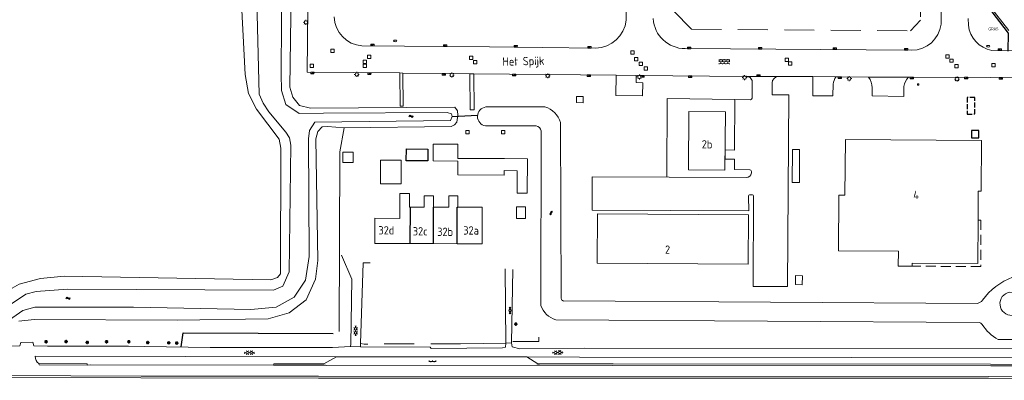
# Model space of a CAD drawing. Extents: x 168769 to 512904, y 516715 to 1559940.
# Tile 20 of 186: x 170962 to 171259, y 518053 to 518162. Entities that reach past the tile are written whole.
import ezdxf

# ---------------------------------------------------------------- set-up
doc = ezdxf.new("R2010")
doc.units = 0
doc.header["$MEASUREMENT"] = 0
for name, pattern in [('ACAD_ISO02W100', [15, 12, -3]), ('HIDDEN', [4.5, 3, -1.5]), ('LP', [14, 9, -5]), ('OVERBOUW', [2, 1.5, -0.5])]:
    doc.linetypes.add(name, pattern=pattern)
doc.layers.get('0').update_dxf_attribs({"linetype": 'CONTINUOUS'})
for name, color, linetype, lineweight in [('B01_HOOFDGEBOUW', 10, 'CONTINUOUS', 0), ('B02_bijgebouw', 12, 'CONTINUOUS', 0), ('B07_scheidingsmuur', 14, 'CONTINUOUS', 25), ('B17_Overbouw', 10, 'HIDDEN', 0), ('B51_Luifel', 7, 'OVERBOUW', 25), ('Q21_LANTAARNPAAL', 7, 'CONTINUOUS', 18), ('Q26_BOOM', 7, 'CONTINUOUS', 18), ('Q28_rioolput', 7, 'CONTINUOUS', 18), ('Q92_BRANDKRAAN', 7, 'CONTINUOUS', 0), ('Q96_STRAATKOLK', 7, 'CONTINUOUS', 0), ('Q97_TROTTOIRKOLK', 7, 'CONTINUOUS', 0), ('S01_symb_gesloten_verh', 7, 'CONTINUOUS', 0), ('S02_symb_open_verh', 7, 'CONTINUOUS', 13), ('T03_HEK', 34, 'CONTINUOUS', 0), ('T04_Haag', 72, 'CONTINUOUS', 0), ('T09_INSTEEKSLOOT', 72, 'CONTINUOUS', 0), ('T51_CULTUURSCHEIDING', 3, 'CONTINUOUS', 0), ('V00_kant_verharding', 252, 'CONTINUOUS', 0), ('V02_Kant_open_verh', 253, 'CONTINUOUS', 0), ('W00_KANT_WATER', 140, 'CONTINUOUS', 0)]:
    doc.layers.add(name, color=color, linetype=linetype, lineweight=lineweight)
for name, color, linetype in [('B14_dakrand_bijgebouw', 30, 'CONTINUOUS'), ('S05_Water', 132, 'CONTINUOUS'), ('T10_cultuurscheiding', 3, 'CONTINUOUS'), ('T20_TALUD', 34, 'CONTINUOUS'), ('W51_DUIKER', 4, 'ACAD_ISO02W100'), ('Z02_Huisnummer', 253, 'CONTINUOUS'), ('Z06_STRAATNAAM', 7, 'CONTINUOUS')]:
    doc.layers.add(name, color=color, linetype=linetype)
doc.styles.add('ISOCP', font='isocp.shx', dxfattribs={"height": 1.8})
doc.styles.get("Standard").update_dxf_attribs({"font": 'ISOB.SHX'})

# ---------------------------------------------------------------- blocks, each defined once
blk = doc.blocks.new('Q92')
at = {"color": 0}
blk.add_ellipse((0, 0), major_axis=(-0.991, 0), ratio=0.499983, start_param=1.570796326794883, end_param=7.853981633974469, dxfattribs=at)
blk = doc.blocks.new('Q26')
at = {"color": 0}
for p, q in [((-1, 0), (1, 0)), ((-0.7, 0.7), (0.7, -0.7)), ((0.7, 0.7), (-0.7, -0.7)), ((0, 1), (0, -1))]:
    blk.add_line(p, q, dxfattribs=at)
blk = doc.blocks.new('Q28')
at = {"color": 0}
blk.add_lwpolyline([(1, 1), (1, -1), (-1, -1), (-1, 1)], close=True, dxfattribs=at)
blk = doc.blocks.new('S016')
at = {"color": 0, "linetype": 'Continuous'}
for points in [[(0.01, -0.38), (2.65, 1.15)], [(2.65, -1.15), (0.01, 0.38)], [(5.07, -1.15), (1.09, 1.15)], [(1.09, -1.15), (5.07, 1.15)], [(6.16, -0.38), (3.51, 1.15)], [(3.51, -1.15), (6.16, 0.37)]]:
    blk.add_lwpolyline(points, dxfattribs=at)
blk = doc.blocks.new('S026')
for p, q in [((0, 0), (4.4, 0)), ((0.2, 0.5), (0.2, 0)), ((1.2, 0), (1.2, -0.5)), ((2.2, 0.5), (2.2, 0)), ((3.2, 0), (3.2, -0.5)), ((4.2, 0.5), (4.2, 0))]:
    blk.add_line(p, q)
blk = doc.blocks.new('S012')
at = {"color": 0}
for p, q in [((1.18, 2.05), (0, 0)), ((1.18, -2.05), (0, 0)), ((1.4, 0), (0.21, -2.05)), ((1.4, 0), (0.22, 2.05))]:
    blk.add_line(p, q, dxfattribs=at)
blk = doc.blocks.new('S05')
at = {"color": 0}
for p, q in [((0.08, 0.3), (0.38, 0.59)), ((0.11, -0.19), (0.41, 0.09)), ((0.38, 0.59), (0.68, 0.71)), ((0.41, 0.09), (0.71, 0.21)), ((0.68, 0.71), (1.01, 0.62)), ((0.71, 0.21), (1.02, 0.12)), ((1.01, 0.62), (1.33, 0.37)), ((1.02, 0.12), (1.36, -0.12)), ((1.33, 0.37), (1.66, 0.13)), ((1.66, 0.13), (1.97, 0.04)), ((1.97, 0.04), (2.28, 0.16)), ((2.28, 0.16), (2.58, 0.44)), ((1.36, -0.12), (1.68, -0.37)), ((1.68, -0.37), (2, -0.46)), ((2, -0.46), (2.31, -0.33)), ((2.31, -0.33), (2.61, -0.05))]:
    blk.add_line(p, q, dxfattribs=at)
blk = doc.blocks.new('S024')
at = {"color": 0}
for p, q in [((0, 1.2), (6.7, 1.2)), ((0, 0), (6.7, 0)), ((0.2, 1.2), (0.2, 0)), ((1.25, 1.5), (1.25, 1.2)), ((1.25, 0), (1.25, -1.2)), ((2.3, 1.2), (2.3, 0)), ((3.35, 1.5), (3.35, 1.2)), ((3.35, 0), (3.35, -1.2)), ((4.4, 1.2), (4.4, 0)), ((5.45, 1.5), (5.45, 1.2)), ((5.45, 0), (5.45, -1.2)), ((6.5, 1.2), (6.5, 0)), ((0, -1.2), (6.7, -1.2)), ((0.2, -1.2), (0.2, -1.5)), ((2.3, -1.2), (2.3, -1.5)), ((4.4, -1.2), (4.4, -1.5)), ((6.5, -1.2), (6.5, -1.5))]:
    blk.add_line(p, q, dxfattribs=at)
blk = doc.blocks.new('Q21')
at = {"color": 0}
for points in [[(-1.5, 0), (-1, 0)], [(-1.06, 1.06), (-0.71, 0.71)], [(0, 1.5), (0, 1)], [(1.06, 1.06), (0.71, 0.71)], [(1.5, 0), (1, 0)], [(-1.06, -1.06), (-0.71, -0.71)], [(0, -1.5), (0, -1)], [(1.06, -1.06), (0.71, -0.71)]]:
    blk.add_lwpolyline(points, dxfattribs=at)
blk.add_circle((0, 0), 1, dxfattribs=at)
blk = doc.blocks.new('Q97')
blk.add_hatch(color=256).paths.add_polyline_path([(-1, 1), (-1, 0), (1, 1)])
blk.add_line((1, 1), (-1, 0))
at = {"color": 0}
for points in [[(-1, 0), (-1, 1), (1, 1), (1, 0), (-1, 0)], [(0, 0.8), (0, 1)]]:
    blk.add_lwpolyline(points, dxfattribs=at)
blk = doc.blocks.new('Q96')
for p, q in [((-1, 0.88), (1, 0.88)), ((-1, 0.75), (1, 0.75)), ((-1, 0.63), (1, 0.63)), ((-1, 0.5), (1, 0.5)), ((-1, 0.38), (1, 0.38)), ((-1, 0.25), (1, 0.25)), ((-1, 0.12), (1, 0.12))]:
    blk.add_line(p, q)
at = {"color": 0}
blk.add_lwpolyline([(1, 1), (1, 0), (-1, 0), (-1, 1), (1, 1)], dxfattribs=at)

msp = doc.modelspace()

# ---------------------------------------------------------------- linework, layer by layer
at = {"layer": 'B01_HOOFDGEBOUW'}
for points in [[(171130.12, 518137.14), (171130.12, 518138.98), (171132.16, 518138.95), (171132.14, 518137.12), (171130.12, 518137.14)], [(171252.18, 518125.74), (171211.17, 518126.04), (171211.03, 518109.25), (171209.23, 518109.26), (171209.12, 518092.5), (171227.13, 518092.39), (171227.1, 518087.88), (171231.24, 518087.85)], [(171251.18, 518110.47), (171252.08, 518110.46), (171252.18, 518125.74)], [(171251.18, 518110.47), (171251.12, 518101.77)], [(171069.36, 518102.28), (171076.92, 518102.27), (171076.93, 518109.77), (171079.83, 518109.76), (171079.82, 518105.66), (171084.22, 518105.65), (171084.23, 518109.05), (171087.06, 518109.04)], [(171087.08, 518105.64), (171087.06, 518109.04)], [(171094.4, 518105.63), (171094.41, 518109.08), (171091.68, 518109.09), (171091.7, 518105.64)], [(171087.08, 518105.64), (171091.7, 518105.64)], [(171101.73, 518094.62), (171101.75, 518105.62), (171094.4, 518105.63)], [(171094.4, 518105.63), (171101.75, 518105.62)], [(171080.05, 518094.67), (171069.34, 518094.7), (171069.36, 518102.28)], [(171251.12, 518101.77), (171251.04, 518088.63)], [(171087.08, 518094.65), (171080.05, 518094.67)], [(171087.08, 518094.65), (171094.18, 518094.63)], [(171094.18, 518094.63), (171101.73, 518094.62)], [(171231.24, 518087.85), (171231.25, 518088.76), (171251.04, 518088.63)], [(171198.22, 518084.99), (171198.18, 518082.27), (171196.1, 518082.3), (171196.16, 518085.03), (171198.22, 518084.99)]]:
    msp.add_lwpolyline(points, dxfattribs=at)
for points in [[(171174.87, 518116.84), (171175.01, 518134.42), (171164, 518134.51), (171163.86, 518116.92)], [(171181.82, 518088.46), (171136.34, 518088.77), (171136.44, 518103.66), (171181.92, 518103.35)]]:
    msp.add_lwpolyline(points, close=True, dxfattribs=at)
at = {"layer": 'B02_bijgebouw'}
for points in [[(171233.3, 518142.43), (171233.28, 518142.84), (171232.87, 518142.83), (171232.89, 518142.42), (171233.3, 518142.43)], [(171062.82, 518122.23), (171059.7, 518122.23), (171059.7, 518119.13), (171062.82, 518119.13), (171062.82, 518122.23)], [(171108.39, 518120.33), (171094.37, 518120.36), (171094.38, 518124.62), (171086.98, 518124.64), (171086.92, 518119.57), (171094.36, 518119.51), (171094.35, 518115.36), (171108.38, 518115.33), (171108.38, 518116.68)], [(171108.39, 518120.33), (171115.34, 518120.24), (171115.31, 518109.84), (171112.29, 518109.91), (171112.29, 518116.63), (171108.38, 518116.68)], [(171112.08, 518105.76), (171114.78, 518105.75), (171114.77, 518102.2), (171112.08, 518102.21), (171112.08, 518105.76)]]:
    msp.add_lwpolyline(points, dxfattribs=at)
for points in [[(171197.3, 518113.03), (171197.35, 518123.03), (171195.17, 518123.04), (171195.12, 518113.04), (171197.3, 518113.03)], [(171071.06, 518112.65), (171077.27, 518112.65), (171077.26, 518119.82), (171071.05, 518119.82), (171071.06, 518112.65)]]:
    msp.add_lwpolyline(points, close=True, dxfattribs=at)
at = {"layer": 'B07_scheidingsmuur'}
for points in [[(171080.05, 518094.67), (171080.12, 518105.66)], [(171087.08, 518094.65), (171087.08, 518105.64)], [(171094.18, 518094.63), (171094.2, 518105.63)], [(171094.2, 518105.63), (171094.4, 518105.63)]]:
    msp.add_lwpolyline(points, dxfattribs=at)
at = {"layer": 'B14_dakrand_bijgebouw'}
for points in [[(171249.13, 518128.75), (171249.13, 518126.55), (171251.38, 518126.55), (171251.37, 518128.76), (171249.13, 518128.75)], [(171085.36, 518119.58), (171078.85, 518119.56), (171078.88, 518123.21), (171085.34, 518123.13), (171085.36, 518119.58)]]:
    msp.add_lwpolyline(points, dxfattribs=at)
at = {"layer": 'B17_Overbouw'}
for points in [[(171252.02, 518101.76), (171251.93, 518087.73), (171231.24, 518087.85)], [(171251.12, 518101.77), (171252.02, 518101.76)]]:
    msp.add_lwpolyline(points, dxfattribs=at)
at = {"layer": 'B51_Luifel'}
msp.add_lwpolyline([(171247.85, 518133.69), (171250.16, 518133.73), (171250.15, 518138.73), (171247.84, 518138.7), (171247.85, 518133.69)], dxfattribs=at)
at = {"layer": 'T03_HEK', "linetype": 'LP'}
for points in [[(171234.21, 518214), (171233.79, 518162.02), (171230.73, 518158.83)], [(171159.54, 518181.61), (171159.41, 518164.85), (171164.78, 518159.28), (171230.73, 518158.83)], [(171118.81, 518066.49), (171118.82, 518065.11), (171110.96, 518065.2)], [(171095.21, 518064.49), (171066.19, 518064.38), (171065.06, 518064.51)]]:
    msp.add_lwpolyline(points, dxfattribs=at)
at = {"layer": 'T04_Haag'}
for points in [[(171060.14, 518129.6), (171058.81, 518122.29), (171058.63, 518068.17)], [(171108.8, 518064.66), (171095.21, 518064.49)]]:
    msp.add_lwpolyline(points, dxfattribs=at)
at = {"layer": 'T09_INSTEEKSLOOT'}
for p, q in [((171102.81, 518135.84), (171120.61, 518135.88)), ((171125.32, 518131.13), (171125.51, 518078.13)), ((171117.99, 518130.15), (171102.71, 518130.11)), ((171119.4, 518076.01), (171119.46, 518128.64)), ((171126.19, 518077.36), (171250.97, 518076.61)), ((171251.47, 518070.88), (171123.87, 518071.68)), ((171456.05, 518065.29), (171257.2, 518065.76))]:
    msp.add_line(p, q, dxfattribs=at)
for points in [[(170946.32, 518072.42), (170948.74, 518072.95), (170950.79, 518074.19), (170956.51, 518079.25), (170962.18, 518082.39), (170968.6, 518084.13), (170975.78, 518084.86), (171038.04, 518083.73), (171040.07, 518084.45), (171040.93, 518085.59), (171041.06, 518123.43), (171040.55, 518126.12), (171033.75, 518135.18), (171031.34, 518139.92), (171030.28, 518145.62), (171028.86, 518172.86), (171028.76, 518230.24), (171027.95, 518233.16), (171026.6, 518234.66), (171025.16, 518235.25), (170965.28, 518236.27), (170959.47, 518238.39), (170951.73, 518244.5)], [(170962.1, 518071.29), (170966.75, 518071.77), (171009.76, 518071.58), (171037.24, 518072.01), (171043.51, 518073.77), (171048.66, 518077.71), (171051.45, 518083.98), (171052.2, 518089.61), (171051.54, 518126.25), (171052.18, 518128.48), (171053.5, 518129.83), (171055.05, 518129.97), (171060.14, 518129.6), (171092.33, 518129.99), (171093.39, 518130.49), (171094.05, 518131.31), (171094.37, 518133.34), (171094.3, 518134.66), (171093.42, 518135.79), (171049.95, 518135.44), (171046.62, 518136.32), (171044.61, 518138.78), (171043.75, 518141.86), (171045.08, 518234.65)]]:
    msp.add_lwpolyline(points, dxfattribs=at)
for centre, radius, start, end in [((171103.2, 518132.97), 2.9, 97.808, 260.2723), ((171118.59, 518129.17), 7.01, 16.1854, 73.1846), ((171117.56, 518128.27), 1.93, 11.1918, 77.2671), ((171268.36, 518066.2), 19.55, 110.4628, 144.4229), ((171126.6, 518078.41), 1.13, 194.7131, 248.6284), ((171249.78, 518080.07), 3.67, 288.9653, 316.9632), ((171126.01, 518078.36), 7.01, 199.535, 252.2358), ((171251.22, 518069.52), 1.38, 34.4224, 79.7193), ((171263.62, 518077.42), 13.32, 212.315, 241.1661)]:
    msp.add_arc(centre, radius, start, end, dxfattribs=at)
at = {"layer": 'T10_cultuurscheiding'}
msp.add_lwpolyline([(171260.23, 518152.69), (171260.34, 518158.12), (171254.13, 518166.25), (171248.15, 518166.36)], dxfattribs=at)
at = {"layer": 'T20_TALUD'}
msp.add_lwpolyline([(171010.96, 518063.56), (171011.61, 518067.76), (171056.79, 518067.56)], dxfattribs=at)
at = {"layer": 'T51_CULTUURSCHEIDING'}
msp.add_lwpolyline([(171157.32, 518114.67), (171157.44, 518138.43), (171177.89, 518138.05)], dxfattribs=at)
at = {"layer": 'V00_kant_verharding'}
for p, q in [((171255.26, 518152.88), (171315.18, 518152.35)), ((171183.04, 518138.49), (171183.09, 518143.08)), ((171189.06, 518143.07), (171189.06, 518139.55)), ((171201.33, 518145), (171191.05, 518145.05)), ((171201.37, 518139.22), (171201.33, 518145)), ((171207.46, 518142.7), (171207.42, 518139.15)), ((171209.46, 518144.92), (171208.27, 518144.93)), ((171218.14, 518144.86), (171209.46, 518144.92)), ((171231.18, 518144.83), (171230.14, 518144.84)), ((171254.74, 518144.74), (171231.18, 518144.83)), ((171281.85, 518144.52), (171254.74, 518144.74)), ((171189.06, 518139.55), (171194.11, 518139.54)), ((171219.25, 518139.22), (171219.27, 518141.65)), ((171228.8, 518141.98), (171228.81, 518139.03)), ((171177.72, 518122.85), (171177.89, 518138.05)), ((171177.89, 518138.05), (171182.53, 518138)), ((171194.11, 518139.54), (171193.73, 518081.68)), ((171207.42, 518139.15), (171201.37, 518139.22)), ((171228.81, 518139.03), (171219.25, 518139.22)), ((171174.91, 518120.13), (171174.94, 518122.89)), ((171174.94, 518122.89), (171177.72, 518122.85)), ((171177.74, 518120.15), (171174.91, 518120.13)), ((171177.73, 518116.97), (171177.74, 518120.15)), ((171182.37, 518116.93), (171177.73, 518116.97)), ((171182.88, 518115.98), (171182.86, 518116.43)), ((171134.82, 518104.72), (171134.82, 518114.8)), ((171134.82, 518114.8), (171181.28, 518114.54)), ((171181.94, 518108.89), (171182.06, 518104.56)), ((171182.97, 518109.37), (171182.43, 518109.37)), ((171183.32, 518081.69), (171183.49, 518108.88)), ((171182.06, 518104.56), (171134.82, 518104.72)), ((171193.73, 518081.68), (171183.32, 518081.69))]:
    msp.add_line(p, q, dxfattribs=at)
for points in [[(171048.92, 518146.33), (171049.23, 518175.26), (171050.16, 518257.21)], [(171248.21, 518160.47), (171248.12, 518162.54)], [(171048.92, 518146.33), (171076.86, 518146.1), (171076.85, 518146.09), (171077.84, 518146.08), (171097.97, 518145.87)], [(171076.85, 518146.09), (171076.96, 518136.1), (171077.86, 518136.13), (171077.84, 518146.08)], [(171097.97, 518145.87), (171099.17, 518145.86)], [(171097.97, 518145.87), (171098.07, 518134.94), (171099.29, 518134.98), (171099.17, 518145.86)], [(171099.17, 518145.86), (171142.08, 518145.42)], [(171142.08, 518145.42), (171142.03, 518139.27), (171150.05, 518139.15), (171150.07, 518143.15), (171148.07, 518143.19), (171148.07, 518145.36)], [(171142.08, 518145.42), (171148.07, 518145.36)], [(171148.07, 518145.36), (171181.21, 518145.07)], [(171181.21, 518145.07), (171191.05, 518145.05)], [(171208.27, 518144.93), (171201.34, 518145)], [(171230.14, 518144.84), (171218.14, 518144.86)], [(171059.3, 518091.2), (171062.4, 518083.9), (171062.11, 518064.36)], [(171065.06, 518064.51), (171065.8, 518088.9), (171068, 518088.9)], [(171108.6, 518087.1), (171108.8, 518064.66)], [(171110.51, 518064.79), (171110.9, 518086.9)], [(170962.7, 518064.89), (170962.38, 518063.84), (170952.58, 518063.64)], [(170962.7, 518064.89), (170966.32, 518064.93)], [(170966.32, 518064.93), (170966.65, 518063.89), (170970.76, 518063.7), (170995.09, 518063.71), (171000, 518063.65), (171019.71, 518063.39), (171056.59, 518063.39), (171062.07, 518063.61)], [(171062.07, 518063.61), (171062.11, 518064.36)], [(171062.07, 518063.61), (171065.08, 518063.52)], [(171065.06, 518064.51), (171065.08, 518063.52)], [(171065.08, 518063.52), (171086.05, 518063.43), (171086.32, 518063.07), (171107.83, 518063.24), (171108.72, 518063.47), (171108.8, 518064.66)], [(171108.8, 518064.66), (171110.51, 518064.79)], [(171110.51, 518064.79), (171110.73, 518063.54), (171113.08, 518062.92), (171132.47, 518063.14)], [(171132.47, 518063.14), (171540.26, 518063.09)], [(170967.02, 518060.71), (171057.82, 518060.58)], [(171038.86, 518058.02), (171038.95, 518058.45), (171054, 518058.4), (171057.82, 518060.58), (171115.17, 518060.49), (171118.46, 518058.41), (171141.15, 518058.37)], [(171115.17, 518060.49), (171131, 518060.46)], [(171541.1, 518059.97), (171131, 518060.46)], [(170968.16, 518058.52), (170968.17, 518058.1), (170982.67, 518058.05), (170983.66, 518058.11), (171038.86, 518058.02), (171054.49, 518058.03), (171054.66, 518057.91), (171118.22, 518058), (171119.03, 518057.97), (171141.12, 518057.91)], [(170968.16, 518058.52), (170982.63, 518058.46), (170982.67, 518058.05)], [(171254.98, 518057.86), (171141.12, 518057.91)], [(171141.15, 518058.37), (171254.9, 518058.3)], [(171541.02, 518057.96), (171340.38, 518058.18), (171254.9, 518058.3)], [(171541.02, 518057.96), (171541, 518057.56), (171340.44, 518057.8), (171254.98, 518057.86)], [(171254.33, 518054.07), (171052.34, 518054.15), (170998.87, 518054.18), (170956.57, 518054.37)], [(171254.42, 518054.6), (171052.36, 518054.67), (170998.9, 518054.69), (170956.6, 518054.89)], [(171254.42, 518054.6), (171340.33, 518054.45), (171340.33, 518054.46), (171541.04, 518054.18), (171641.28, 518054.15), (171766.95, 518053.96), (171766.94, 518053.45), (171641.67, 518053.65), (171541.48, 518053.67), (171339.61, 518053.95), (171254.33, 518054.07)]]:
    msp.add_lwpolyline(points, dxfattribs=at)
for points in [[(171162.88, 518153.42), (171231.12, 518152.95, 0.38494), (171239.97, 518160.81), (171240.36, 518213.94)], [(171145.21, 518178.91), (171145.12, 518161.99, -0.379366), (171135.87, 518153.59), (171103.96, 518153.92), (171065.48, 518154.27, -0.389425), (171057.14, 518163.05)], [(171153.22, 518162.48, 0.395566), (171162.88, 518153.42)], [(171248.21, 518160.47, 0.322642), (171255.26, 518152.88)], [(170967.02, 518060.71, 0.283173), (170968.16, 518058.52)]]:
    msp.add_lwpolyline(points, format="xyb", dxfattribs=at)
for centre, radius, start, end in [((171181.33, 518143.3), 1.77, 352.9025, 85.8683), ((171191.06, 518143.05), 2, 90.2851, 179.4846), ((171212.6, 518142.11), 5.17, 146.9841, 173.503), ((171213.37, 518141.38), 5.91, 2.5332, 36.0897), ((171233.52, 518141.52), 4.74, 135.5132, 174.4728), ((171182.5, 518138.54), 0.539, 272.446, 354.8153), ((171181.16, 518116.27), 1.73, 273.741, 350.538), ((171182.33, 518116.4), 0.531, 2.6977, 86.0406), ((171182.4, 518108.91), 0.462, 85.7159, 181.4436), ((171183.04, 518108.91), 0.46, 355.1055, 98.2705)]:
    msp.add_arc(centre, radius, start, end, dxfattribs=at)
at = {"layer": 'V02_Kant_open_verh'}
msp.add_line((171254.33, 518166.74), (171260.38, 518158.88), dxfattribs=at)
at = {"layer": 'W00_KANT_WATER'}
for points in [[(170953.56, 518246.85), (170957.89, 518244.22), (170963.14, 518241.44), (170966.97, 518240.51), (171025.7, 518239.09), (171029.6, 518237.54), (171031.57, 518234.93), (171032.22, 518231.9), (171034.49, 518139.71), (171035.67, 518137.03), (171037.37, 518134.41), (171042.59, 518128.2), (171043.61, 518126.57), (171044.09, 518124.29), (171043.53, 518086.12), (171041.68, 518081.79), (171038.85, 518080.67), (170976.77, 518080.95), (170967.34, 518080.24), (170964.17, 518079.41), (170951.94, 518071.31), (170949.96, 518070.62)], [(170970.43, 518248.56), (171024.4, 518247.69), (171029.1, 518246.44), (171034.92, 518243.54), (171038.58, 518238.84), (171040.76, 518233.73), (171041.6, 518224.29), (171041.12, 518145.78), (171041.21, 518140.85), (171042.59, 518136.59), (171046.55, 518133.86), (171053.93, 518134.02), (171091.19, 518134.16), (171092.42, 518133.77), (171092.68, 518132.94)], [(171092.68, 518132.94), (171092.2, 518131.76), (171051.26, 518131.23), (171049.67, 518128.73), (171049.38, 518126.25), (171049.55, 518090.78), (171048.51, 518083.66), (171045.06, 518078.56), (171039.63, 518075.49), (171031.96, 518074.81), (170996.68, 518075.49), (170966.95, 518075.46), (170963.33, 518074.54), (170954.11, 518068.14), (170947.57, 518068.17), (170947.06, 518068.93)]]:
    msp.add_lwpolyline(points, dxfattribs=at)
msp.add_lwpolyline([(171545.02, 518127.43), (171545.37, 518095.64, -0.070664), (171542.9, 518081.82, -0.241323), (171532.47, 518073.33), (171507.82, 518071.84), (171492.67, 518073.23), (171261.4, 518073.02, -0.935709), (171260.65, 518080.02), (171529.13, 518079.89, 0.287113), (171537.89, 518087.5), (171538, 518127.31)], format="xyb", dxfattribs=at)
at = {"layer": 'W51_DUIKER'}
msp.add_lwpolyline([(171092.68, 518132.94), (171100.27, 518133.34)], dxfattribs=at)

# ---------------------------------------------------------------- block references
at = {"layer": 'Q21_LANTAARNPAAL', "xscale": 0.5, "yscale": 0.5}
for p in [(171048.57, 518161.32), (171063.92, 518145.67), (171092.56, 518145.47), (171121.46, 518145.23), (171149.11, 518144.92), (171180.76, 518144.71), (171212.3, 518144.42), (171244.79, 518144.26)]:
    msp.add_blockref('Q21', p, dxfattribs=at)
at = {"layer": 'Q26_BOOM', "xscale": 0.5, "yscale": 0.5}
for p in [(171111.85, 518070.4), (170970.29, 518065.07), (170976.34, 518065.12), (170982.7, 518064.88), (170988.54, 518065.09), (170995.23, 518065.08), (171000.93, 518064.81), (171007.26, 518064.75), (171009.67, 518064.66)]:
    msp.add_blockref('Q26', p, dxfattribs=at)
at = {"layer": 'Q28_rioolput', "xscale": 0.5, "yscale": 0.5}
for p in [(171056.57, 518152.8), (171067.64, 518150.95), (171147.03, 518152.28), (171241.97, 518151.05), (171050.33, 518148.21), (171066.35, 518149.42), (171066.35, 518148.27), (171098.35, 518150.66), (171099.57, 518149.35), (171148.07, 518150.29), (171149.48, 518148.82), (171193.47, 518150.06), (171194.52, 518148.91), (171243.17, 518149.8), (171244.61, 518148.18), (171255.82, 518148.46), (171151.01, 518147.48), (171097.28, 518128.27), (171108.03, 518128.2)]:
    msp.add_blockref('Q28', p, dxfattribs=at)
at = {"layer": 'Q92_BRANDKRAAN', "xscale": 0.5, "yscale": 0.5}
for p in [(171075.53, 518155.77), (171254.21, 518154.16)]:
    msp.add_blockref('Q92', p, dxfattribs=at)
at = {"layer": 'Q96_STRAATKOLK', "xscale": 0.5, "yscale": 0.5, "rotation": 0.3254067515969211}
msp.add_blockref('Q96', (171184.93, 518145.07), dxfattribs=at)
at = {"layer": 'Q97_TROTTOIRKOLK'}
for p, xscale, yscale, rotation in [((171068.62, 518154.24), 0.5, 0.5, 359.4843519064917), ((171090.55, 518154.04), 0.5, 0.5, 359.4843519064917), ((171111.8, 518153.84), 0.5, 0.5, 359.4843519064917), ((171134.03, 518153.61), 0.5, 0.5, 359.4843519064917), ((171164.05, 518153.41), 0.5, 0.5, 359.4843519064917), ((171185.51, 518153.26), 0.4999999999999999, 0.4999999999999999, 359.4843519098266), ((171208.01, 518153.13), 0.5, 0.5, 359.4843519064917), ((171229.49, 518152.96), 0.5, 0.5, 359.4270613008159), ((171257.67, 518152.85), 0.5, 0.5, 359.4270613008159), ((171050.53, 518146.32), 0.5000000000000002, 0.5000000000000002, 179.4273210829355), ((171067.71, 518146.17), 0.5000000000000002, 0.5000000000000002, 179.4273210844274), ((171090.19, 518145.96), 0.5000000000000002, 0.5000000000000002, 179.4273210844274), ((171111.35, 518145.74), 0.5000000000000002, 0.5000000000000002, 179.4273210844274), ((171133.82, 518145.51), 0.5000000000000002, 0.5000000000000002, 179.4273210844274), ((171150.05, 518145.35), 0.5000000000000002, 0.5000000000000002, 179.4273210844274), ((171164.37, 518145.24), 0.5000000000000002, 0.5000000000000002, 179.4843519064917), ((171209.46, 518144.92), 0.4999999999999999, 0.4999999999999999, 179.7623233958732), ((171231.18, 518144.83), 0.4999999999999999, 0.4999999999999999, 178.7800215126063), ((171247.51, 518144.78), 0.5000000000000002, 0.5000000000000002, 179.4843519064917), ((171257.99, 518144.72), 0.4999999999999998, 0.4999999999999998, 179.6122901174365)]:
    msp.add_blockref('Q97', p, dxfattribs=dict(at, xscale=xscale, yscale=yscale, rotation=rotation))
at = {"layer": 'S01_symb_gesloten_verh', "xscale": 0.5, "yscale": 0.5}
for name, p, rotation in [('S012', (171110.44, 518074.51), 181.389497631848), ('S016', (171063.58, 518066.81), 90.00954929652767), ('S016', (171030.02, 518061.77), 0.0286478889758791), ('S016', (171126.01, 518061.83), 180.6493243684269)]:
    msp.add_blockref(name, p, dxfattribs=dict(at, rotation=rotation))
at = {"layer": 'S02_symb_open_verh', "xscale": 0.5, "yscale": 0.5}
for name, p, rotation in [('S024', (171172.98, 518149.5), 359.6527571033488), ('S026', (171085.67, 518059.17), 359.8217470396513)]:
    msp.add_blockref(name, p, dxfattribs=dict(at, rotation=rotation))
at = {"layer": 'S05_Water', "xscale": 0.5, "yscale": 0.5}
for p, rotation in [((171079.65, 518132.98), 0.8211832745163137), ((171122.45, 518104.59), 264.1639626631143), ((170976.27, 518078.14), 0.8211832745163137)]:
    msp.add_blockref('S05', p, dxfattribs=dict(at, rotation=rotation))

# ---------------------------------------------------------------- texts
at = {"layer": 'T10_cultuurscheiding', "width": 0.711111}
msp.add_text('GRAS', height=0.9, dxfattribs=at).set_placement((171254.25, 518158.9))
at = {"layer": 'Z02_Huisnummer', "style": 'ISOCP'}
for s, p in [('2b', (171167.87, 518123.35)), ('2', (171156.79, 518091.6))]:
    msp.add_text(s, height=2.5, rotation=359.6093, dxfattribs=at).set_placement(p)
for s, p in [('4', (171231.61, 518108.06)), ('32d', (171070.45, 518097.41)), ('32c', (171080.8, 518097.12)), ('32b', (171088.17, 518096.97)), ('32a', (171096.02, 518097.38))]:
    msp.add_text(s, height=2.5, dxfattribs=at).set_placement(p)
at = {"layer": 'Z06_STRAATNAAM', "style": 'ISOCP'}
msp.add_text('Het Spijk', height=2.5, rotation=1.2721, dxfattribs=at).set_placement((171107.83, 518148.25))

doc.saveas('drawing.dxf')
